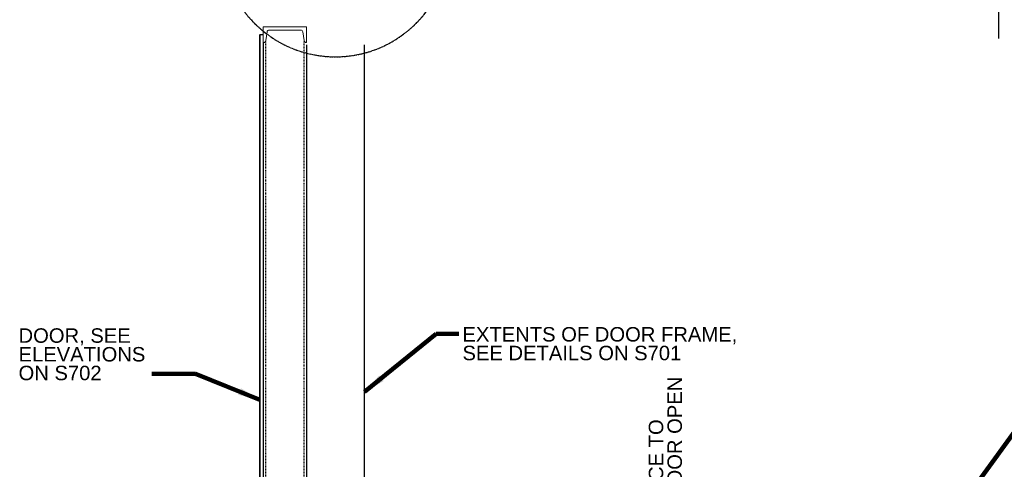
# Model space of a CAD drawing. Header units: inches. Extents: x 804 to 1243, y 182 to 489.
# Tile 3 of 20: x 818 to 954, y 306 to 368. Entities that reach past the tile are written whole.
import ezdxf

# ---------------------------------------------------------------- set-up
doc = ezdxf.new("R2010")
doc.units = ezdxf.units.IN
doc.header["$LTSCALE"] = 0.25
doc.header["$MEASUREMENT"] = 0
doc.linetypes.add('DGN Style 3', pattern=[0.777018, 0.555013, -0.222005])
doc.linetypes.add('DGN Style 5', pattern=[0.388509, 0.166504, -0.222005])
doc.layers.add('A-ANNO-NPLT', color=7, linetype='Continuous', lineweight=18)
doc.layers.add('G-ANNO-TEXT', color=7, linetype='Continuous', lineweight=30)
doc.styles.add("3 4 1'-0", font='arial.ttf', dxfattribs={"height": 2})
doc.dimstyles.new("3 4 1'-0", dxfattribs={"dimtxt": 2, "dimasz": 3, "dimexe": 1, "dimexo": 1, "dimgap": 1, "dimtad": 1, "dimdec": 4, "dimzin": 11, "dimdsep": 46, "dimlunit": 4, "dimtxsty": "3 4 1'-0", "dimcen": 0, "dimadec": 4, "dimazin": 3, "dimtfac": 1, "dimtdec": 0, "dimtofl": 0, "dimtmove": 0, "dimatfit": 3, "dimfxl": 1, "dimfrac": 2, "dimtolj": 1, "dimtzin": 11, "dimarcsym": 0})

# ---------------------------------------------------------------- blocks, each defined once
blk = doc.blocks.new('c6x13-e_2')
at = {"layer": 'A-ANNO-NPLT', "color": 7, "extrusion": (0, 0, -1), "flags": 128}
blk.add_lwpolyline([(-0.688, -2.484), (-1.899271, -2.656069, 0.373441), (-2.157, -2.953), (-2.157, -3), (0, -3), (0, 3), (-2.157, 3), (-2.157056, 2.952175, 0.373441), (-1.899, 2.655), (-0.687809, 2.482976, -0.366699), (-0.437, 2.187), (-0.437056, -2.187954, -0.366699)], format="xyb", close=True, dxfattribs=at)
blk = doc.blocks.new('23')
at = {"layer": 'G-ANNO-TEXT'}
for p, q in [((851.29942, 241.50261), (851.29942, 365.18831)), ((857.29985, 239.34591), (857.29964, 364.84531)), ((865.299, 239.34591), (865.29964, 364.84531))]:
    blk.add_line(p, q, dxfattribs=at)
at = {"layer": 'G-ANNO-TEXT', "linetype": 'DGN Style 5'}
for p, q in [((851.64336, 241.24488), (851.64336, 365.44604)), ((856.95458, 241.24488), (856.95458, 365.44604))]:
    blk.add_line(p, q, dxfattribs=at)
at = {"layer": 'G-ANNO-TEXT', "flags": 128}
for points in [[(953.02256, 420.43101), (953.02256, 391.05192), (953.02256, 384.91555), (957.82256, 383.82464), (948.22256, 381.64282), (953.02256, 380.55192), (953.02256, 365.74456)], [(851.29942, 366.26681), (850.79942, 366.26681), (850.79942, 240.42411)]]:
    blk.add_lwpolyline(points, dxfattribs=at)
at = {"layer": 'G-ANNO-TEXT', "linetype": 'DGN Style 3', "extrusion": (0, 0, -1)}
blk.add_circle((-861.26294, 379.0092, -3.51971), 15.80478, dxfattribs=at)
at = {"layer": 'G-ANNO-TEXT', "color": 7, "char_height": 2, "attachment_point": 1, "line_spacing_factor": 0.776524, "style": "3 4 1'-0"}
for s, insert in [('DOOR, SEE \\PELEVATIONS \\PON S702', (817.41915, 325.6357, 3.51971)), ('EXTENTS OF DOOR FRAME,\\PSEE DETAILS ON S701', (878.85096, 325.81001, 3.51971))]:
    blk.add_mtext(s, dxfattribs=dict(at, insert=insert))
at = {"layer": 'G-ANNO-TEXT', "color": 7, "insert": (904.62689, 291.31322, 3.51971), "char_height": 2, "width": 38.922554, "attachment_point": 1, "rotation": 90, "line_spacing_factor": 0.776524, "style": "3 4 1'-0"}
blk.add_mtext('CLEARANCE TO\\PALLOW DOOR OPEN', dxfattribs=at)
at = {"layer": 'G-ANNO-TEXT'}
for points in [[(865.2993, 316.83427), (875.2039, 324.87301), (878.35065, 324.87301)], [(850.79942, 315.75346), (841.91916, 319.36036), (835.87176, 319.36036)], [(940.40493, 290.90549), (960.03323, 317.95421), (963.17999, 317.95421)], [(944.11696, 291.05264), (960.03323, 307.95962), (963.17999, 307.95962)]]:
    blk.add_leader(points, dimstyle="3 4 1'-0", override={"dimscale": 1, "dimgap": 2, "dimclrd": 256, "dimlwd": 65535}, dxfattribs=at)

msp = doc.modelspace()

# ---------------------------------------------------------------- linework, layer by layer
at = {"layer": 'A-ANNO-NPLT', "color": 7}
for p, q in [((851.2847304, 241.4970751, 3.519705), (851.2847304, 365.1875577, 3.519705)), ((857.2853946, 239.3402876, 3.519705), (857.2851866, 364.8445524, 3.519705)), ((865.2848562, 239.3402876, 3.519705), (865.2854962, 364.8445524, 3.519705))]:
    msp.add_line(p, q, dxfattribs=at)
at = {"layer": 'A-ANNO-NPLT', "color": 7, "linetype": 'DGN Style 5'}
for p, q in [((851.6286797, 241.2393371, 3.519705), (851.6286797, 365.4452957, 3.519705)), ((856.9401173, 241.2393371, 3.519705), (856.9401173, 365.4452957, 3.519705))]:
    msp.add_line(p, q, dxfattribs=at)
at = {"layer": 'A-ANNO-NPLT', "color": 7, "elevation": 3.519705, "flags": 128}
for points in [[(953.0118031, 420.4323996), (953.0118031, 391.0521746), (953.0118031, 384.9155691), (957.8119888, 383.8246149), (948.2116173, 381.6427065), (953.0118031, 380.5517682), (953.0118031, 365.7438352)], [(851.2847304, 366.2660954), (850.784711, 366.2660954), (850.784711, 240.4185373)]]:
    msp.add_lwpolyline(points, dxfattribs=at)
at = {"layer": 'A-ANNO-NPLT', "color": 7, "linetype": 'DGN Style 3'}
msp.add_circle((861.248636, 379.0089885, 3.519705), 15.8053902, dxfattribs=at)

# ---------------------------------------------------------------- block references
msp.add_blockref('23', (0, 0))
at = {"layer": 'A-ANNO-NPLT', "color": 7, "xscale": 1.000038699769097, "yscale": 1.000038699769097, "zscale": 1.000038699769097, "rotation": 270}
msp.add_blockref('c6x13-e_2', (854.2848465, 367.3446492, 3.519705), dxfattribs=at)

doc.saveas('drawing.dxf')
